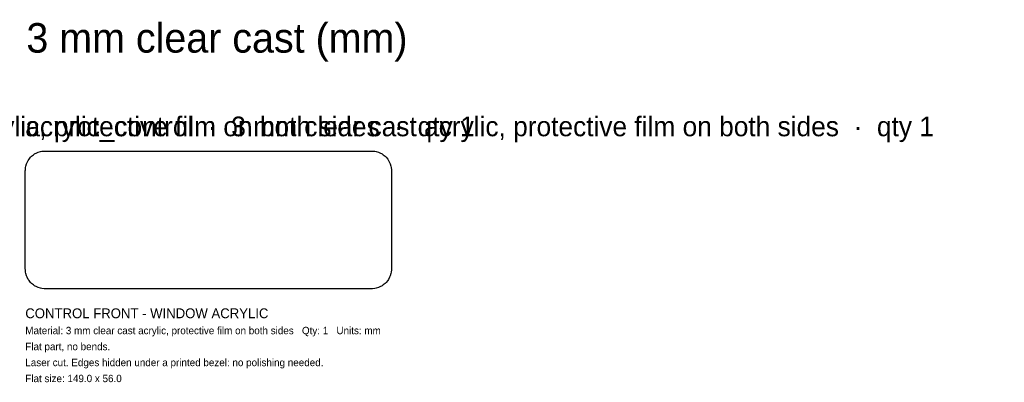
# Model space of a CAD drawing. Header units: millimetres. Extents: x 0 to 820, y -94 to 53.
# Tile 2 of 2: x 419 to 820, y -94 to 53. Entities that reach past the tile are written whole.
import ezdxf

# ---------------------------------------------------------------- set-up
doc = ezdxf.new("R2010")
doc.units = ezdxf.units.MM
for name, color, linetype in [('Part Labels', 2, 'Continuous'), ('Title', 7, 'CONTINUOUS'), ('Visible', 7, 'CONTINUOUS')]:
    doc.layers.add(name, color=color, linetype=linetype)

msp = doc.modelspace()

# ---------------------------------------------------------------- linework, layer by layer
at = {"layer": 'Visible'}
for p, q in [((429.14, -0.01), (429.43, 0)), ((429.43, 0), (562.43, 0)), ((562.43, 0), (562.73, -0.01)), ((422.17, -4.67), (422.63, -3.81)), ((422.63, -3.81), (422.96, -3.32)), ((422.96, -3.32), (423.58, -2.56)), ((423.58, -2.56), (423.99, -2.15)), ((423.99, -2.15), (424.75, -1.52)), ((424.75, -1.52), (425.24, -1.2)), ((425.24, -1.2), (426.11, -0.73)), ((426.11, -0.73), (426.65, -0.51)), ((426.65, -0.51), (427.59, -0.23)), ((427.59, -0.23), (428.16, -0.11)), ((428.16, -0.11), (429.14, -0.01)), ((562.73, -0.01), (563.7, -0.11)), ((563.7, -0.11), (564.28, -0.23)), ((564.28, -0.23), (565.22, -0.51)), ((565.22, -0.51), (565.76, -0.73)), ((565.76, -0.73), (566.63, -1.2)), ((566.63, -1.2), (567.11, -1.52)), ((567.11, -1.52), (567.87, -2.15)), ((567.87, -2.15), (568.29, -2.56)), ((568.29, -2.56), (568.91, -3.32)), ((568.91, -3.32), (569.24, -3.81)), ((569.24, -3.81), (569.7, -4.67)), ((421.43, -8), (421.45, -7.71)), ((421.43, -48), (421.43, -8)), ((421.45, -7.71), (421.54, -6.73)), ((421.54, -6.73), (421.66, -6.15)), ((421.66, -6.15), (421.94, -5.22)), ((421.94, -5.22), (422.17, -4.67)), ((569.7, -4.67), (569.92, -5.22)), ((569.92, -5.22), (570.21, -6.15)), ((570.21, -6.15), (570.32, -6.73)), ((570.32, -6.73), (570.42, -7.71)), ((570.42, -7.71), (570.43, -8)), ((570.43, -8), (570.43, -48)), ((421.45, -48.29), (421.43, -48)), ((570.43, -48), (570.42, -48.29)), ((421.54, -49.27), (421.45, -48.29)), ((421.66, -49.85), (421.54, -49.27)), ((421.94, -50.78), (421.66, -49.85)), ((422.17, -51.33), (421.94, -50.78)), ((422.63, -52.19), (422.17, -51.33)), ((569.7, -51.33), (569.24, -52.19)), ((569.92, -50.78), (569.7, -51.33)), ((570.21, -49.85), (569.92, -50.78)), ((570.32, -49.27), (570.21, -49.85)), ((570.42, -48.29), (570.32, -49.27)), ((422.96, -52.68), (422.63, -52.19)), ((423.58, -53.44), (422.96, -52.68)), ((423.99, -53.85), (423.58, -53.44)), ((424.75, -54.48), (423.99, -53.85)), ((425.24, -54.8), (424.75, -54.48)), ((426.11, -55.27), (425.24, -54.8)), ((426.65, -55.49), (426.11, -55.27)), ((427.59, -55.77), (426.65, -55.49)), ((428.16, -55.89), (427.59, -55.77)), ((429.14, -55.99), (428.16, -55.89)), ((429.43, -56), (429.14, -55.99)), ((562.43, -56), (429.43, -56)), ((562.73, -55.99), (562.43, -56)), ((563.7, -55.89), (562.73, -55.99)), ((564.28, -55.77), (563.7, -55.89)), ((565.22, -55.49), (564.28, -55.77)), ((565.76, -55.27), (565.22, -55.49)), ((566.63, -54.8), (565.76, -55.27)), ((567.11, -54.48), (566.63, -54.8)), ((567.87, -53.85), (567.11, -54.48)), ((568.29, -53.44), (567.87, -53.85)), ((568.91, -52.68), (568.29, -53.44)), ((569.24, -52.19), (568.91, -52.68))]:
    msp.add_line(p, q, dxfattribs=at)

# ---------------------------------------------------------------- texts
at = {"layer": 'Part Labels'}
for s, height, p in [('2026-10-14 Plotter enclosure cut pack v5 · all acrylic parts: 3 mm clear cast (mm)', 12, (0, 40)), ('acrylic_power_right  ·  3 mm clear cast acrylic, protective film on both sides  ·  qty 1', 8, (210.72, 6)), ('acrylic_control  ·  3 mm clear cast acrylic, protective film on both sides  ·  qty 1', 8, (421.43, 6))]:
    msp.add_text(s, height=height, dxfattribs=at).set_placement(p)
at = {"layer": 'Title'}
for s, height, p in [('CONTROL FRONT - WINDOW ACRYLIC', 4, (421.43, -68)), ('Material: 3 mm clear cast acrylic, protective film on both sides   Qty: 1   Units: mm', 3, (421.43, -74.5)), ('Flat part, no bends.', 3, (421.43, -81)), ('Laser cut. Edges hidden under a printed bezel: no polishing needed.', 3, (421.43, -87.5)), ('Flat size: 149.0 x 56.0', 3, (421.43, -94))]:
    msp.add_text(s, height=height, dxfattribs=at).set_placement(p)

doc.saveas('drawing.dxf')
